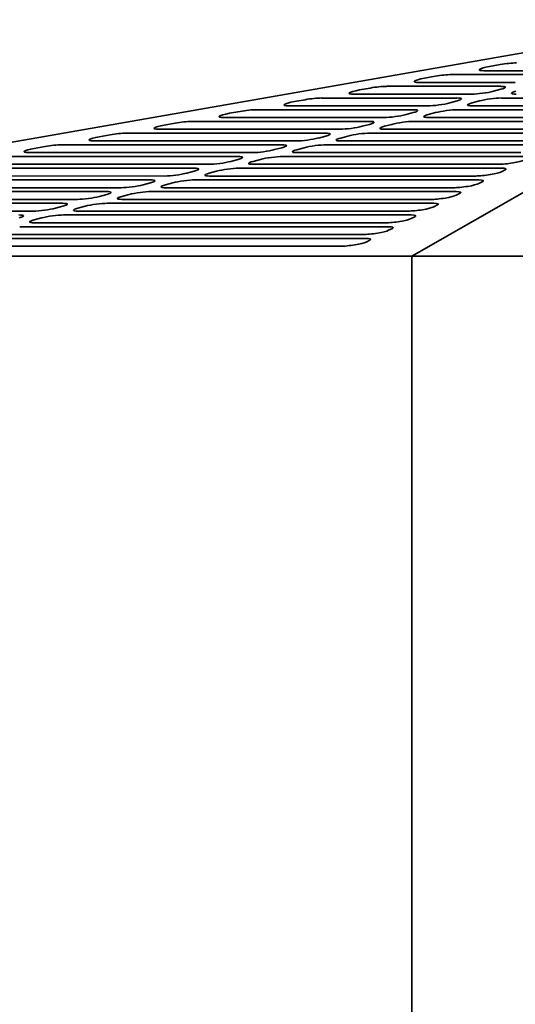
# Model space of a CAD drawing. Header units: millimetres. Extents: x 287 to 973, y 252 to 639.
# Tile 3 of 11: x 413 to 508, y 446 to 633. Entities that reach past the tile are written whole.
import ezdxf

# ---------------------------------------------------------------- set-up
doc = ezdxf.new("R2010")
doc.units = ezdxf.units.MM
doc.header["$LTSCALE"] = 3
doc.layers.add('Krawędzie widoczne(ISO)', color=7, linetype='Continuous', lineweight=35, true_color=0x262659)

msp = doc.modelspace()

# ---------------------------------------------------------------- linework, layer by layer
at = {"layer": 'Krawędzie widoczne(ISO)'}
for p, q in [((287.5, 588), (545.59, 633)), ((566.96, 633), (488.13, 588)), ((502.88, 624.08), (504.95, 624.45)), ((495.67, 622.54), (513.37, 622.54)), ((516.15, 623.28), (501.82, 623.28)), ((507.81, 621.05), (489.44, 621.05)), ((490.5, 621.85), (492.57, 622.22)), ((499.47, 618.82), (477.06, 618.83)), ((478.12, 619.62), (480.19, 619.99)), ((483.29, 620.31), (505.03, 620.31)), ((505.07, 619.75), (503.68, 619.38)), ((465.74, 617.39), (467.81, 617.77)), ((470.91, 618.08), (496.69, 618.08)), ((496.73, 617.53), (495.34, 617.15)), ((499.58, 617.15), (500.97, 617.53)), ((505.18, 618.08), (530.96, 618.08)), ((453.36, 615.17), (455.43, 615.54)), ((458.53, 615.86), (488.35, 615.86)), ((491.13, 616.6), (464.68, 616.6)), ((488.39, 615.3), (487, 614.93)), ((491.24, 614.93), (492.63, 615.3)), ((496.84, 615.85), (526.66, 615.85)), ((526.07, 616.6), (499.62, 616.6)), ((440.98, 612.94), (443.05, 613.31)), ((446.15, 613.63), (480.01, 613.63)), ((482.79, 614.37), (452.3, 614.37)), ((488.5, 613.63), (522.36, 613.63)), ((521.77, 614.37), (491.28, 614.37)), ((433.77, 611.4), (471.67, 611.4)), ((474.45, 612.14), (439.92, 612.14)), ((480.05, 613.07), (478.66, 612.7)), ((480.16, 611.4), (518.06, 611.4)), ((482.9, 612.7), (484.29, 613.07)), ((517.48, 612.14), (482.94, 612.14)), ((466.11, 609.92), (427.54, 609.92)), ((428.6, 610.71), (430.67, 611.08)), ((471.71, 610.84), (470.32, 610.47)), ((474.56, 610.47), (475.95, 610.84)), ((513.18, 609.91), (474.6, 609.92)), ((457.78, 607.69), (415.16, 607.69)), ((416.22, 608.49), (418.29, 608.86)), ((421.39, 609.17), (463.34, 609.17)), ((463.37, 608.62), (461.98, 608.25)), ((466.22, 608.24), (467.61, 608.62)), ((508.88, 607.69), (466.26, 607.69)), ((471.82, 609.17), (513.76, 609.17)), ((409.01, 606.95), (455, 606.95)), ((455.03, 606.39), (453.64, 606.02)), ((457.88, 606.02), (459.27, 606.39)), ((463.48, 606.95), (509.47, 606.94)), ((396.63, 604.72), (446.66, 604.72)), ((449.44, 605.46), (402.78, 605.46)), ((446.69, 604.16), (445.3, 603.79)), ((449.55, 603.79), (450.94, 604.16)), ((455.14, 604.72), (505.17, 604.72)), ((504.58, 605.46), (457.92, 605.46)), ((505.89, 604.4), (505.18, 604.03)), ((384.25, 602.49), (438.32, 602.49)), ((441.1, 603.23), (390.4, 603.24)), ((438.35, 601.93), (436.96, 601.56)), ((441.21, 601.56), (442.6, 601.93)), ((446.8, 602.49), (500.87, 602.49)), ((500.28, 603.23), (449.58, 603.23)), ((501.6, 602.17), (500.88, 601.8)), ((371.87, 600.27), (429.98, 600.26)), ((432.76, 601.01), (378.02, 601.01)), ((438.46, 600.26), (496.57, 600.26)), ((495.98, 601), (441.24, 601.01)), ((424.42, 598.78), (365.64, 598.78)), ((430.01, 599.71), (428.63, 599.34)), ((432.87, 599.34), (434.26, 599.71)), ((491.69, 598.78), (432.9, 598.78)), ((497.3, 599.94), (496.58, 599.57)), ((416.08, 596.55), (353.26, 596.55)), ((359.49, 598.04), (421.64, 598.04)), ((421.68, 597.48), (420.29, 597.11)), ((424.53, 597.11), (425.92, 597.48)), ((487.39, 596.55), (424.56, 596.55)), ((430.12, 598.04), (492.27, 598.03)), ((493, 597.72), (492.28, 597.35)), ((416.19, 594.88), (417.58, 595.25)), ((421.78, 595.81), (487.97, 595.81)), ((488.7, 595.49), (487.98, 595.12)), ((413.45, 593.58), (483.68, 593.58)), ((483.09, 594.32), (416.23, 594.32)), ((484.4, 593.26), (483.69, 592.89)), ((405.11, 591.35), (479.38, 591.35)), ((478.79, 592.09), (407.89, 592.1)), ((480.1, 591.03), (479.39, 590.66)), ((474.49, 589.87), (399.55, 589.87)), ((488.13, 588), (287.5, 588)), ((771.87, 588), (488.13, 588)), ((488.13, 379.6), (488.13, 588))]:
    msp.add_line(p, q, dxfattribs=at)
for centre, major_axis, start_param, end_param in [((505.96, 624.21), (2.97, 0.4), 0.776486, 1.902791), ((493.58, 621.98), (2.97, 0.4), 0.776486, 1.902791), ((503.9, 623.84), (-2.97, -0.4), 5.044383, 7.059671), ((491.52, 621.61), (-2.97, -0.4), 5.044383, 7.059671), ((479.14, 619.38), (-2.97, -0.4), 5.044383, 7.059671), ((481.2, 619.75), (2.97, 0.4), 0.776486, 1.902791), ((501.56, 619.38), (-2.97, -0.4), 0.776486, 2.347282), ((502.95, 619.75), (2.97, 0.4), 5.488875, 7.059671), ((510.04, 619.38), (-2.97, -0.4), 5.488875, 7.059671), ((466.76, 617.16), (-2.97, -0.4), 5.044383, 7.059671), ((468.82, 617.53), (2.97, 0.4), 0.776486, 1.902791), ((493.22, 617.15), (-2.97, -0.4), 0.776486, 2.347282), ((494.61, 617.53), (2.97, 0.4), 5.488875, 7.059671), ((501.7, 617.15), (-2.97, -0.4), 5.488875, 7.059671), ((503.09, 617.53), (2.97, 0.4), 0.776486, 2.347282), ((454.38, 614.93), (-2.97, -0.4), 5.044383, 7.059671), ((456.44, 615.3), (2.97, 0.4), 0.776486, 1.902791), ((486.27, 615.3), (2.97, 0.4), 5.488875, 7.059671), ((494.75, 615.3), (2.97, 0.4), 0.776486, 2.347282), ((444.06, 613.07), (2.97, 0.4), 0.776486, 1.902791), ((477.93, 613.07), (2.97, 0.4), 5.488875, 7.059671), ((484.88, 614.93), (-2.97, -0.4), 0.776486, 2.347282), ((486.41, 613.07), (2.97, 0.4), 0.776486, 2.347282), ((493.36, 614.93), (-2.97, -0.4), 5.488875, 7.059671), ((431.68, 610.85), (2.97, 0.4), 0.776486, 1.902791), ((442, 612.7), (-2.97, -0.4), 5.044383, 7.059671), ((469.59, 610.84), (2.97, 0.4), 5.488875, 7.059671), ((476.54, 612.7), (-2.97, -0.4), 0.776486, 2.347282), ((478.07, 610.84), (2.97, 0.4), 0.776486, 2.347282), ((485.02, 612.7), (-2.97, -0.4), 5.488875, 7.059671), ((429.62, 610.47), (-2.97, -0.4), 5.044383, 7.059671), ((468.2, 610.47), (-2.97, -0.4), 0.776486, 2.347282), ((476.68, 610.47), (-2.97, -0.4), 5.488875, 7.059671), ((417.24, 608.25), (-2.97, -0.4), 5.044383, 7.059671), ((419.3, 608.62), (2.97, 0.4), 0.776486, 1.902791), ((459.86, 608.25), (-2.97, -0.4), 0.776486, 2.347282), ((461.25, 608.62), (2.97, 0.4), 5.488875, 7.059671), ((468.34, 608.24), (-2.97, -0.4), 5.488875, 7.059671), ((469.73, 608.62), (2.97, 0.4), 0.776486, 2.347282), ((451.52, 606.02), (-2.97, -0.4), 0.776486, 2.347282), ((452.91, 606.39), (2.97, 0.4), 5.488875, 7.059671), ((460.01, 606.02), (-2.97, -0.4), 5.488875, 7.059671), ((461.4, 606.39), (2.97, 0.4), 0.776486, 2.347282), ((506.67, 606.02), (2.97, 0.4), 3.918078, 5.933366), ((443.18, 603.79), (-2.97, -0.4), 0.776486, 2.347282), ((444.57, 604.16), (2.97, 0.4), 5.488875, 7.059671), ((451.67, 603.79), (-2.97, -0.4), 5.488875, 7.059671), ((453.06, 604.16), (2.97, 0.4), 0.776486, 2.347282), ((502.37, 603.79), (2.97, 0.4), 3.918078, 5.933366), ((503.08, 604.16), (2.97, 0.4), 5.933366, 7.059671), ((436.23, 601.93), (2.97, 0.4), 5.488875, 7.059671), ((444.72, 601.93), (2.97, 0.4), 0.776486, 2.347282), ((498.78, 601.93), (2.97, 0.4), 5.933366, 7.059671), ((427.89, 599.71), (2.97, 0.4), 5.488875, 7.059671), ((434.84, 601.56), (-2.97, -0.4), 0.776486, 2.347282), ((436.38, 599.71), (2.97, 0.4), 0.776486, 2.347282), ((443.33, 601.56), (-2.97, -0.4), 5.488875, 7.059671), ((498.07, 601.56), (2.97, 0.4), 3.918078, 5.933366), ((494.49, 599.7), (2.97, 0.4), 5.933366, 7.059671), ((426.5, 599.34), (-2.97, -0.4), 0.776486, 2.347282), ((434.99, 599.34), (-2.97, -0.4), 5.488875, 7.059671), ((493.77, 599.33), (2.97, 0.4), 3.918078, 5.933366), ((418.16, 597.11), (-2.97, -0.4), 0.776486, 2.347282), ((419.55, 597.48), (2.97, 0.4), 5.488875, 7.059671), ((426.65, 597.11), (-2.97, -0.4), 5.488875, 7.059671), ((428.04, 597.48), (2.97, 0.4), 0.776486, 2.347282), ((489.47, 597.11), (2.97, 0.4), 3.918078, 5.933366), ((490.19, 597.48), (2.97, 0.4), 5.933366, 7.059671), ((411.22, 595.25), (2.97, 0.4), 5.488875, 7.059671), ((418.31, 594.88), (-2.97, -0.4), 5.488875, 7.059671), ((419.7, 595.25), (2.97, 0.4), 0.776486, 2.347282), ((485.17, 594.88), (2.97, 0.4), 3.918078, 5.933366), ((485.89, 595.25), (2.97, 0.4), 5.933366, 7.059671), ((480.88, 592.65), (2.97, 0.4), 3.918078, 5.933366), ((481.59, 593.02), (2.97, 0.4), 5.933366, 7.059671), ((476.58, 590.42), (2.97, 0.4), 3.918078, 5.933366), ((477.29, 590.79), (2.97, 0.4), 5.933366, 7.059671)]:
    msp.add_ellipse(centre, major_axis=major_axis, ratio=0.131244, start_param=start_param, end_param=end_param, dxfattribs=at)

doc.saveas('drawing.dxf')
